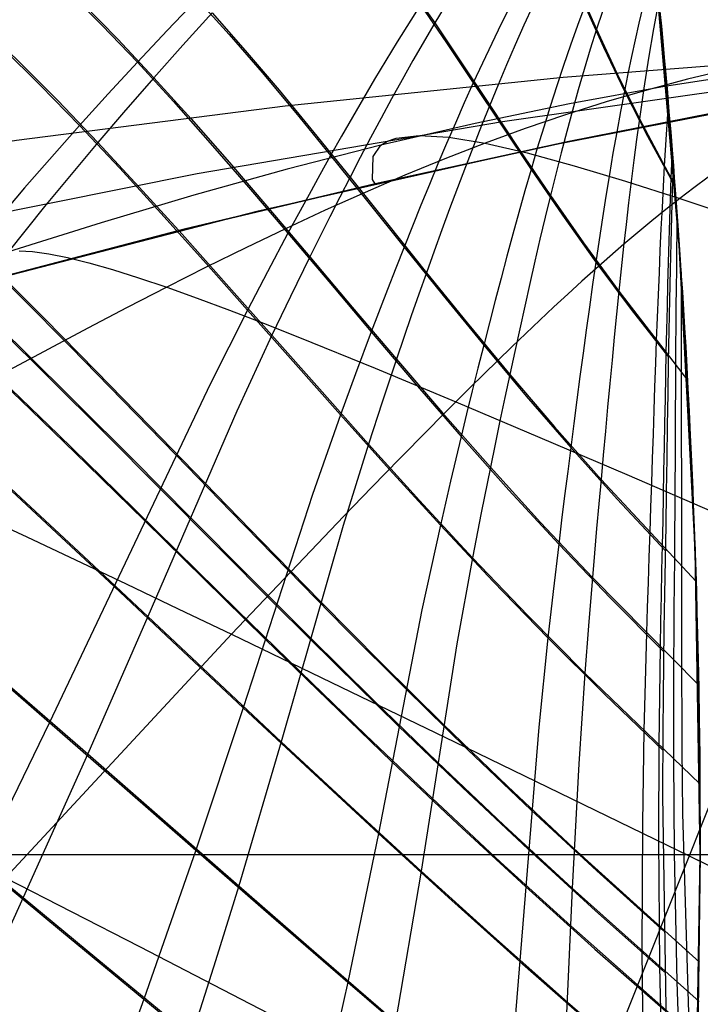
# Model space of a CAD drawing. Header units: millimetres. Extents: x -58 to 58, y -58 to 58.
# Tile 45 of 95: x 50.3 to 54.5, y -0.92 to 5.15. Entities that reach past the tile are written whole.
import ezdxf

# ---------------------------------------------------------------- set-up
doc = ezdxf.new("R2010")
doc.units = ezdxf.units.MM
doc.header["$MEASUREMENT"] = 0
doc.layers.add('Predefinito', color=5, linetype='Continuous')

msp = doc.modelspace()

# ---------------------------------------------------------------- linework, layer by layer
at = {"layer": 'Predefinito'}
for points in [[(54.208, 5.6344), (54.3701, 3.76), (54.4675, 1.8811), (54.5, 0)], [(54.5, 0), (54.4675, 1.8811), (54.3701, 3.76), (54.208, 5.6344)], [(57.2528, 5.0341), (55.3554, 4.7202), (53.5271, 4.3647), (51.7659, 3.968), (50.0697, 3.5306), (48.4368, 3.0528), (46.8649, 2.5352), (46.1013, 2.2615), (45.3523, 1.9781), (44.6175, 1.6849), (43.8968, 1.3821), (43.1899, 1.0696), (42.4965, 0.7475), (41.8164, 0.4159), (41.1494, 0.0748), (40.4953, -0.2756), (39.8536, -0.6355)], [(57.2528, 5.0341), (54.8663, 4.6305), (53.6785, 4.3963), (52.4953, 4.1391), (51.3177, 3.8579), (50.147, 3.5518), (48.9843, 3.2196), (47.8294, 2.8598), (46.6823, 2.4711), (45.5451, 2.0525), (44.4201, 1.6035), (43.3086, 1.1231), (42.2117, 0.6105), (41.1309, 0.0651), (40.0676, -0.5136)], [(40.0676, -0.5136), (41.1309, 0.0651), (42.2117, 0.6105), (43.3086, 1.1231), (44.4201, 1.6035), (45.5451, 2.0525), (46.6823, 2.4711), (47.8294, 2.8598), (48.9843, 3.2196), (50.147, 3.5518), (51.3177, 3.8579), (52.4953, 4.1391), (53.6785, 4.3963), (54.8663, 4.6305), (57.2528, 5.0341)], [(56.5, 0), (-56.5, 0)], [(54.5, 0), (-54.5, 0)], [(54.5, 0), (54.4675, -1.8811), (54.3701, -3.76), (54.208, -5.6344), (53.9812, -7.5021), (53.6901, -9.3609), (53.335, -11.2085), (52.9163, -13.0427), (52.4346, -14.8614), (51.8904, -16.6624), (51.2844, -18.4435), (50.6172, -20.2027), (49.8897, -21.9377), (49.1028, -23.6467), (48.2574, -25.3274), (47.3544, -26.978), (46.395, -28.5964), (45.3803, -30.1807), (44.3116, -31.7291), (43.19, -33.2397), (42.0169, -34.7106)], [(42.0169, -34.7106), (43.19, -33.2397), (44.3116, -31.7291), (45.3803, -30.1807), (46.395, -28.5964), (47.3544, -26.978), (48.2574, -25.3274), (49.1028, -23.6467), (49.8897, -21.9377), (50.6172, -20.2027), (51.2844, -18.4435), (51.8904, -16.6624), (52.4346, -14.8614), (52.9163, -13.0427), (53.335, -11.2085), (53.6901, -9.3609), (53.9812, -7.5021), (54.208, -5.6344), (54.3701, -3.76), (54.4675, -1.8811), (54.5, 0)]]:
    msp.add_lwpolyline(points, dxfattribs=at)
at = {"layer": 'Predefinito', "extrusion": (6.79017e-07, 4.13231e-07, 1)}
msp.add_lwpolyline([(23.8584, -12.139), (24.7582, -10.9723), (25.7025, -9.8298), (26.1915, -9.2685), (26.6919, -8.7142), (27.2036, -8.1673), (27.7267, -7.628), (28.2613, -7.0967), (28.8074, -6.5738), (29.3652, -6.0594), (29.9346, -5.5541), (30.5157, -5.0579), (31.1086, -4.5714), (31.7133, -4.0947), (32.3299, -3.6283), (32.9076, -3.2085), (33.4958, -2.7978), (34.0945, -2.396), (34.7042, -2.0034), (35.3249, -1.6199), (35.9571, -1.2457), (36.601, -0.8808), (37.2568, -0.5252), (37.9248, -0.1791), (38.6052, 0.1576), (39.2984, 0.4847), (40.0045, 0.8022), (40.7239, 1.1099), (41.4568, 1.408), (42.2034, 1.6962), (42.964, 1.9746), (44.5283, 2.5015), (46.1519, 2.9881), (47.8367, 3.434), (49.5848, 3.8386), (51.3984, 4.2014), (53.2796, 4.5219), (55.2303, 4.7997), (57.2527, 5.0341)], dxfattribs=at)
at = {"layer": 'Predefinito', "extrusion": (0.96885, 0.089146, -0.231048)}
msp.add_lwpolyline([(-1.3819, 352.2126), (-1.4889, 352.4812)], dxfattribs=at)
at = {"layer": 'Predefinito', "extrusion": (0.952845, 0.113557, -0.28141)}
msp.add_lwpolyline([(-3.6006, 350.7131), (-3.7706, 351.1145)], dxfattribs=at)
at = {"layer": 'Predefinito', "extrusion": (0.935276, 0.140016, -0.325044)}
msp.add_lwpolyline([(-6.0294, 348.499), (-6.2424, 348.9615)], dxfattribs=at)
at = {"layer": 'Predefinito', "extrusion": (0.168066, 0.922162, 0.348384)}
msp.add_lwpolyline([(-53.1834, 324.4848), (-53.4337, 324.9633)], dxfattribs=at)
at = {"layer": 'Predefinito', "extrusion": (0, 1, 0)}
msp.add_lwpolyline([(-55.5, 360), (-55.4659, 359.9994), (-55.4318, 359.9977), (-55.3977, 359.9948), (-55.3638, 359.9907), (-55.3301, 359.9855), (-55.2965, 359.9791), (-55.2632, 359.9716), (-55.2302, 359.9629), (-55.1975, 359.9531), (-55.1651, 359.9423), (-55.1331, 359.9303), (-55.1016, 359.9172), (-55.0705, 359.9031), (-55.0399, 359.8879), (-55.0099, 359.8717), (-54.9804, 359.8544), (-54.9515, 359.8362), (-54.9233, 359.817), (-54.8958, 359.7968), (-54.8689, 359.7757), (-54.8428, 359.7537), (-54.8174, 359.7308), (-54.7929, 359.7071), (-54.7692, 359.6826), (-54.7463, 359.6572), (-54.7243, 359.6311), (-54.7032, 359.6042), (-54.683, 359.5767), (-54.6638, 359.5485), (-54.6456, 359.5196), (-54.6283, 359.4901), (-54.6121, 359.4601), (-54.5969, 359.4295), (-54.5828, 359.3984), (-54.5697, 359.3669), (-54.5577, 359.3349), (-54.5469, 359.3025), (-54.5371, 359.2698), (-54.5284, 359.2368), (-54.5209, 359.2035), (-54.5145, 359.1699), (-54.5093, 359.1362), (-54.5052, 359.1023), (-54.5023, 359.0682), (-54.5006, 359.0341), (-54.5, 359)], dxfattribs=at)
at = {"layer": 'Predefinito', "extrusion": (1, 0, 0)}
for points in [[(0, 359), (0, 350.8373)], [(0, 29.1598), (0, 3)]]:
    msp.add_lwpolyline(points, dxfattribs=at)
at = {"layer": 'Predefinito', "extrusion": (0.219393, 0.9082, 0.356426)}
msp.add_lwpolyline([(-52.8463, 323.1016), (-53.1091, 323.4894)], dxfattribs=at)
at = {"layer": 'Predefinito', "extrusion": (0.230838, 0.904879, 0.357642)}
msp.add_lwpolyline([(-52.7762, 322.8612), (-53.0276, 323.2136)], dxfattribs=at)
at = {"layer": 'Predefinito'}
for points in [[(51.9628, 7.0945, 319.9989), (51.9361, 7.1265, 321.8222), (51.9225, 7.2908, 325.6511), (51.9824, 7.351, 327.6329), (52.0886, 7.364, 329.596), (52.2339, 7.3301, 331.5297), (52.4114, 7.2493, 333.4276), (52.6089, 7.1208, 335.2805), (52.8131, 6.945, 337.0879), (53.0132, 6.72, 338.8512), (53.2041, 6.4429, 340.5754), (53.2979, 6.2828, 341.4246), (53.3912, 6.1072, 342.2655), (53.4851, 5.9149, 343.0979), (53.5812, 5.7056, 343.9212), (53.6812, 5.4792, 344.735), (53.788, 5.2368, 345.5392), (53.9042, 4.9799, 346.3335), (54.0321, 4.7105, 347.1175), (54.1737, 4.4316, 347.8909), (54.3303, 4.1463, 348.6535)], [(51.9738, 7.097, 60.0028), (51.9466, 7.1303, 58.139), (51.9361, 7.2987, 54.2228), (51.9622, 7.3339, 53.2097), (52.0013, 7.3569, 52.1988), (52.1138, 7.3658, 50.1965), (52.2663, 7.3258, 48.2256), (52.451, 7.2369, 46.2933), (52.6541, 7.0984, 44.4085), (52.8617, 6.9103, 42.5709), (53.0634, 6.6705, 40.7786), (53.1604, 6.5302, 39.8976), (53.2561, 6.3752, 39.0253), (53.3511, 6.2044, 38.1617), (53.4461, 6.0168, 37.307), (53.5423, 5.8115, 36.4614), (53.6417, 5.5883, 35.6256), (53.7468, 5.3476, 34.7997), (53.8605, 5.091, 33.984), (53.9856, 4.8205, 33.1788), (54.1243, 4.5387, 32.3847), (54.319, 4.1756, 31.4081), (54.3432, 4.1304, 31.2934)], [(54.3339, 4.2518, 348.558), (54.3204, 4.4203, 348.3358), (54.3139, 4.5, 348.2248), (54.3075, 4.5764, 348.1137), (54.3013, 4.6497, 348.0025), (54.2952, 4.7203, 347.8914), (54.2834, 4.8538, 347.6691), (54.2722, 4.9781, 347.4469), (54.2614, 5.0943, 347.2247), (54.251, 5.2033, 347.0026), (54.2411, 5.3059, 346.7804), (54.2315, 5.4031, 346.5581), (54.2223, 5.4951, 346.3359), (54.2047, 5.666, 345.8914), (54.1882, 5.8213, 345.4474), (54.1726, 5.965, 345.0026)], [(53.001, 5.359, 36.6668), (52.8624, 5.1303, 36.4745), (52.7278, 4.8977, 36.2933), (52.6617, 4.78, 36.2068), (52.5963, 4.6615, 36.1231), (52.5316, 4.5421, 36.0423), (52.4674, 4.4219, 35.9643), (52.4037, 4.3009, 35.8892), (52.3405, 4.1793, 35.817), (52.2776, 4.0569, 35.7477), (52.2152, 3.9339, 35.6814), (52.0924, 3.6881, 35.5575), (51.9736, 3.4444, 35.4447), (51.859, 3.204, 35.3415), (51.6431, 2.7367, 35.158), (51.0936, 1.4704, 34.6938), (50.723, 0.6225, 34.3968), (50.3251, -0.2634, 34.1175), (49.9178, -1.1593, 33.8637), (49.5036, -2.0587, 33.6306), (49.0788, -2.966, 33.4146), (48.6408, -3.8845, 33.2144), (48.1917, -4.8114, 33.0298)], [(52.7019, 5.3613, 37.3358), (52.8624, 5.1303, 36.4745), (53.0285, 4.8839, 35.6259), (53.2015, 4.6233, 34.7903), (53.3832, 4.3499, 33.9678), (53.5757, 4.0659, 33.158), (53.7803, 3.7734, 32.361), (53.9978, 3.4753, 31.5767), (54.421, 2.9272, 30.1971)], [(48.2727, 5.2883, 45.4563), (48.498, 5.11, 44.3899), (48.7407, 4.9099, 43.3467), (48.9987, 4.689, 42.3268), (49.2698, 4.4481, 41.3303), (49.5524, 4.1883, 40.3575), (49.8451, 3.9109, 39.4084), (50.1465, 3.617, 38.4829), (50.4565, 3.3074, 37.5797), (50.7761, 2.9827, 36.6973), (51.1059, 2.6444, 35.836), (51.446, 2.2935, 34.996), (51.7968, 1.9319, 34.1774), (52.1586, 1.5617, 33.3799), (52.5316, 1.1853, 32.6028), (52.9163, 0.8049, 31.8447), (53.3129, 0.4225, 31.1046), (53.7208, 0.0403, 30.382), (54.496, -0.6605, 29.0952)], [(49.838, 5.3261, 42.6923), (50.0628, 5.1194, 41.7032), (50.2965, 4.8945, 40.7349), (50.538, 4.6521, 39.7872), (50.7863, 4.3932, 38.8604), (51.0414, 4.1182, 37.9531), (51.3048, 3.8276, 37.0639), (51.5771, 3.5225, 36.1933), (51.859, 3.204, 35.3415), (52.1513, 2.8733, 34.5087), (52.4545, 2.533, 33.695), (52.7693, 2.1852, 32.8999), (53.0965, 1.8324, 32.1222), (53.4363, 1.4771, 31.3611), (53.7885, 1.1215, 30.6162), (54.498, 0.4375, 29.221)], [(50.6019, 5.326, 338.6796), (50.813, 5.1153, 339.6119), (51.0295, 4.8887, 340.5253), (51.2512, 4.6467, 341.4212), (51.4792, 4.3898, 342.3008), (51.7143, 4.1185, 343.164), (51.9574, 3.8332, 344.0109), (52.2093, 3.535, 344.8412), (52.4706, 3.2255, 345.6546), (52.7422, 2.9067, 346.451), (53.025, 2.5808, 347.2312), (53.3198, 2.25, 347.9961), (53.6268, 1.9167, 348.746), (53.9456, 1.5831, 349.4814), (54.2758, 1.2513, 350.203)], [(54.1682, 5.3288, 346.4903), (54.1203, 5.1288, 346.7076), (54.0975, 5.0266, 346.8132), (54.0752, 4.9228, 346.9168), (54.0534, 4.8175, 347.0182), (54.0321, 4.7105, 347.1175), (54.0079, 4.5844, 347.2301), (53.9845, 4.4565, 347.3396), (53.9616, 4.3269, 347.446), (53.9394, 4.1957, 347.5492), (53.9178, 4.063, 347.6493), (53.8966, 3.9287, 347.7462), (53.8759, 3.7931, 347.8398), (53.8557, 3.656, 347.9301), (53.8357, 3.5176, 348.0171), (53.816, 3.3778, 348.1008), (53.7966, 3.2367, 348.1811), (53.7773, 3.0942, 348.258), (53.7582, 2.9505, 348.3314), (53.7392, 2.8055, 348.4013), (53.7202, 2.6594, 348.4677), (53.7013, 2.5121, 348.5305), (53.6823, 2.3636, 348.5897), (53.6634, 2.2143, 348.6453), (53.6448, 2.0651, 348.6973), (53.6268, 1.9167, 348.746), (53.5926, 1.6243, 348.8343), (53.5608, 1.3381, 348.9121), (53.5043, 0.7884, 349.0449), (53.3475, -1.131, 349.5018)], [(51.399, 5.2783, 340.2641), (51.2129, 5.0841, 340.3995), (51.0295, 4.8887, 340.5253), (50.8495, 4.6932, 340.6422), (50.6733, 4.4982, 340.7512), (50.3333, 4.1126, 340.9497), (49.4087, 3.0148, 341.4639), (48.7948, 2.2686, 341.7938), (48.1639, 1.4903, 342.1092), (47.5323, 0.6966, 342.4014), (46.9027, -0.1083, 342.6736), (46.2719, -0.9269, 342.9288), (45.6383, -1.7611, 343.168), (45.0036, -2.6091, 343.3909), (43.7351, -4.3423, 343.7905), (42.4701, -6.1239, 344.1331), (41.2146, -7.948, 344.4226), (39.9719, -9.8098, 344.6624), (38.7434, -11.7049, 344.8553), (37.5317, -13.6279, 345.0034), (36.3383, -15.573, 345.1082), (35.1634, -17.5372, 345.1709), (34.0043, -19.522, 345.1922), (32.869, -21.5091, 345.1724)], [(52.7743, 5.2419, 343.0935), (52.6316, 5.0147, 343.2743), (52.4921, 4.7839, 343.4441), (52.4234, 4.6673, 343.5249), (52.3553, 4.5498, 343.6029), (52.2877, 4.4317, 343.6781), (52.2206, 4.3128, 343.7504), (52.1539, 4.1933, 343.8198), (52.0877, 4.0733, 343.8864), (51.9574, 3.8332, 344.0109), (51.8311, 3.595, 344.1246), (51.7091, 3.3598, 344.229), (51.4784, 2.9019, 344.4151), (50.4868, 0.8171, 345.1898), (50.0615, -0.0573, 345.4747), (49.6279, -0.9422, 345.7343), (49.1885, -1.8313, 345.9732), (48.7395, -2.729, 346.1949), (48.2785, -3.6383, 346.4007), (47.8077, -4.5565, 346.5907), (46.8404, -6.4143, 346.9273), (45.8415, -8.3004, 347.2128), (44.8168, -10.2095, 347.4519), (43.7705, -12.1373, 347.649)], [(46.6456, 5.2268, 331.2431), (46.8275, 5.1022, 332.3601), (47.035, 4.9547, 333.4611), (47.2673, 4.7843, 334.5448), (47.5227, 4.5912, 335.6079), (47.7987, 4.3762, 336.6466), (48.0929, 4.1404, 337.6603), (48.403, 3.8851, 338.649), (48.7269, 3.6114, 339.6125), (49.0628, 3.3209, 340.5509), (49.4087, 3.0148, 341.4639), (49.7636, 2.6944, 342.353), (50.128, 2.3602, 343.2198), (50.5021, 2.0132, 344.0646), (50.8858, 1.6545, 344.8876), (51.2792, 1.2852, 345.6889), (51.6819, 0.9071, 346.4686), (52.0939, 0.5221, 347.2272), (52.5154, 0.1318, 347.9659), (52.947, -0.2622, 348.6859), (53.3883, -0.658, 349.3878), (53.839, -1.0541, 350.0723), (54.2983, -1.449, 350.7403)], [(50.6912, 5.2521, 40.9576), (50.9088, 5.0306, 40.0128), (51.1319, 4.7928, 39.0873), (51.3606, 4.5391, 38.1795), (51.5964, 4.2699, 37.2885), (51.8401, 3.986, 36.4144), (52.0924, 3.6881, 35.5575), (52.3543, 3.3774, 34.7182), (52.6264, 3.056, 33.8966), (52.9098, 2.7262, 33.0924), (53.2055, 2.3902, 32.3044), (53.5138, 2.0507, 31.5323), (53.8347, 1.71, 30.7754), (54.49, 1.0474, 29.3457)], [(53.3315, 5.2427, 344.3606), (53.2722, 5.1238, 344.4636), (53.2139, 5.0036, 344.5637), (53.1567, 4.8824, 344.661), (53.1004, 4.7602, 344.7554), (53.045, 4.637, 344.8468), (52.9903, 4.5127, 344.9354), (52.9362, 4.3876, 345.021), (52.8828, 4.2614, 345.1036), (52.8298, 4.1344, 345.1833), (52.7774, 4.0065, 345.2599), (52.7253, 3.8778, 345.3334), (52.6736, 3.7482, 345.4039), (52.622, 3.6179, 345.4712), (52.5709, 3.4869, 345.5354), (52.4706, 3.2255, 345.6546), (52.3742, 2.9672, 345.7622), (52.2817, 2.7132, 345.86), (52.1091, 2.2219, 346.0322), (51.6819, 0.9071, 346.4686), (51.3901, 0.029, 346.7485), (51.0688, -0.889, 347.0093), (50.7354, -1.8153, 347.2444)], [(53.4682, 5.236, 35.2911), (53.4128, 5.1158, 35.1852), (53.3585, 4.9944, 35.0821), (53.3052, 4.8718, 34.9819), (53.2529, 4.7481, 34.8846), (53.2015, 4.6233, 34.7903), (53.1509, 4.4976, 34.6989), (53.1009, 4.3708, 34.6106), (53.0516, 4.2431, 34.5252), (53.0028, 4.1143, 34.4429), (52.9545, 3.9846, 34.3636), (52.9066, 3.854, 34.2874), (52.8591, 3.7226, 34.2144), (52.8118, 3.5902, 34.1444), (52.7648, 3.457, 34.0777), (52.718, 3.3232, 34.0142), (52.6264, 3.056, 33.8966), (52.5385, 2.7922, 33.7908), (52.4545, 2.533, 33.695), (52.2982, 2.0323, 33.5271), (51.9164, 0.698, 33.1019), (51.6545, -0.1909, 32.829), (51.5114, -0.6525, 32.6991), (51.3626, -1.1206, 32.5756)], [(51.399, 5.2783, 340.2641), (51.596, 5.0587, 341.1578), (51.798, 4.8244, 342.0367), (52.006, 4.5756, 342.9009), (52.2206, 4.3128, 343.7504), (52.4428, 4.0366, 344.5848), (52.6736, 3.7482, 345.4039), (52.9137, 3.4495, 346.2074), (53.1644, 3.1424, 346.996), (53.4269, 2.8292, 347.7703), (53.7013, 2.5121, 348.5305), (53.9879, 2.1936, 349.277), (54.2861, 1.8757, 350.0104)], [(53.788, 5.2368, 345.5392), (53.7432, 5.1154, 345.653), (53.6994, 4.9924, 345.764), (53.6568, 4.868, 345.872), (53.615, 4.7422, 345.9771), (53.5742, 4.6151, 346.0792), (53.5343, 4.4868, 346.1783), (53.495, 4.3572, 346.2743), (53.4565, 4.2266, 346.3672), (53.4186, 4.0949, 346.457), (53.3812, 3.962, 346.5436), (53.3443, 3.8279, 346.6271), (53.3077, 3.6929, 346.7074), (53.2715, 3.5567, 346.7845), (53.2356, 3.4196, 346.8583), (53.1999, 3.2814, 346.9288), (53.1644, 3.1424, 346.996), (53.129, 3.0022, 347.0598), (53.0938, 2.8615, 347.1202), (53.059, 2.7208, 347.1773), (53.025, 2.5808, 347.2312), (52.9595, 2.3043, 347.3302), (52.8974, 2.0333, 347.4189), (52.7833, 1.5116, 347.5729), (52.5154, 0.1318, 347.9659), (52.3272, -0.7856, 348.2196), (52.2207, -1.262, 348.3394)], [(52.7743, 5.2419, 343.0935), (52.9344, 5.0081, 343.9306), (53.1004, 4.7602, 344.7554), (53.2739, 4.4991, 345.5675), (53.4565, 4.2266, 346.3672), (53.6501, 3.9448, 347.1548), (53.8557, 3.656, 347.9301), (54.0739, 3.3626, 348.6932), (54.305, 3.0673, 349.4444)], [(54.2448, 5.2684, 33.1368), (54.2119, 5.0936, 32.939), (54.1812, 4.9138, 32.7476), (54.1521, 4.729, 32.5627), (54.1243, 4.5387, 32.3847), (54.1068, 4.412, 32.2725), (54.0898, 4.2833, 32.1634), (54.0734, 4.1528, 32.0575), (54.0575, 4.0205, 31.9548), (54.042, 3.8866, 31.8553), (54.0269, 3.751, 31.7591), (54.0122, 3.6139, 31.6662), (53.9978, 3.4753, 31.5767), (53.9837, 3.3352, 31.4905), (53.9697, 3.1936, 31.4077), (53.956, 3.0506, 31.3284), (53.9423, 2.9062, 31.2525), (53.9287, 2.7604, 31.1802), (53.9152, 2.6133, 31.1114), (53.9017, 2.465, 31.0463), (53.8882, 2.3154, 30.9848), (53.8746, 2.1645, 30.927), (53.861, 2.0127, 30.873), (53.8476, 1.8609, 30.8225), (53.8347, 1.71, 30.7754), (53.8105, 1.4126, 30.6905), (53.7885, 1.1215, 30.6162), (53.7503, 0.5624, 30.4905), (53.7097, -0.2043, 30.3292), (53.657, -1.3876, 30.0562)], [(51.491, 5.192, 39.3504), (51.31, 4.993, 39.214), (51.1319, 4.7928, 39.0873), (50.9572, 4.5926, 38.9698), (50.7863, 4.3932, 38.8604), (50.4572, 3.9994, 38.6618), (49.5674, 2.884, 38.1494), (48.9767, 2.1275, 37.821), (48.3676, 1.3384, 37.5074), (47.7571, 0.5343, 37.2172), (47.1477, -0.2801, 36.9472), (46.5364, -1.1076, 36.6942), (45.9212, -1.9502, 36.4575), (45.3041, -2.806, 36.237), (44.0678, -4.553, 35.8422), (42.8313, -6.3461, 35.504), (41.6006, -8.1795, 35.2184), (40.3789, -10.0483, 34.9819), (39.1679, -11.9484, 34.7918), (37.9701, -13.8746, 34.6458), (36.7873, -15.821, 34.5424), (35.6196, -17.7846, 34.4805), (34.4644, -19.7672, 34.4595), (33.3298, -21.7503, 34.4788)], [(46.6926, 5.2062, 48.5148), (46.8842, 5.0738, 47.3772), (47.1023, 4.9175, 46.2567), (47.3459, 4.7372, 45.1549), (47.613, 4.5334, 44.0757), (47.9007, 4.3071, 43.0225), (48.2066, 4.0596, 41.9955), (48.5282, 3.7921, 40.9947), (48.8635, 3.506, 40.0202), (49.2105, 3.2028, 39.0718), (49.5674, 2.884, 38.1494), (49.9338, 2.5504, 37.2513), (50.3103, 2.2029, 36.376), (50.6969, 1.8425, 35.5235), (51.0936, 1.4704, 34.6938), (51.5001, 1.0883, 33.8867), (51.9164, 0.698, 33.1019), (52.3424, 0.3014, 32.3386), (52.7787, -0.0996, 31.5953), (53.2254, -0.5034, 30.871), (53.6821, -0.908, 30.1652), (54.4768, -1.5974, 29.0064)], [(47.5206, 5.2177, 333.3206), (47.7346, 5.0589, 334.3965), (47.97, 4.8778, 335.4531), (48.2244, 4.6752, 336.4866), (48.4956, 4.4521, 337.4964), (48.7814, 4.2095, 338.4825), (49.08, 3.9484, 339.4449), (49.3896, 3.6703, 340.3832), (49.7086, 3.3762, 341.2973), (50.0361, 3.0672, 342.1884), (50.373, 2.744, 343.0582), (50.7193, 2.4077, 343.9068), (51.0754, 2.0591, 344.7343), (51.4414, 1.6995, 345.5408), (51.8173, 1.331, 346.3263), (52.203, 0.9554, 347.091), (52.599, 0.5746, 347.8363), (53.0058, 0.1905, 348.5634), (53.423, -0.1951, 349.2728), (53.8501, -0.5804, 349.9653), (54.2866, -0.9637, 350.6417)], [(47.5834, 5.1833, 46.3993), (47.8078, 5.015, 45.3052), (48.0539, 4.8237, 44.2323), (48.3191, 4.6102, 43.184), (48.601, 4.3756, 42.1604), (48.8973, 4.1211, 41.1617), (49.2063, 3.8478, 40.188), (49.5262, 3.5571, 39.2392), (49.8554, 3.2503, 38.3153), (50.1936, 2.9283, 37.4146), (50.5418, 2.5917, 36.5359), (50.9001, 2.2419, 35.6791), (51.2686, 1.88, 34.8444), (51.6475, 1.5077, 34.0317), (52.0366, 1.127, 33.2408), (52.4363, 0.7401, 32.4709), (52.847, 0.349, 31.7206), (53.2688, -0.0445, 30.9888), (53.7012, -0.4382, 30.275), (54.4883, -1.135, 29.0535)], [(47.9685, 5.1939, 334.3224), (48.1937, 5.019, 335.3756), (48.4373, 4.8227, 336.4065), (48.6968, 4.606, 337.4144), (48.9703, 4.3697, 338.3993), (49.2561, 4.115, 339.361), (49.5524, 3.843, 340.2993), (49.8578, 3.555, 341.2139), (50.1715, 3.2517, 342.1061), (50.4943, 2.9341, 342.9774), (50.8267, 2.603, 343.828), (51.1688, 2.2595, 344.6578), (51.5211, 1.9048, 345.4669), (51.8835, 1.5411, 346.2553), (52.2561, 1.1702, 347.0232), (52.6394, 0.7943, 347.7719), (53.0338, 0.4152, 348.5026), (53.439, 0.0349, 349.2159), (53.8545, -0.3447, 349.9125), (54.2797, -0.722, 350.5934)], [(49.9724, 5.1902, 337.9447), (50.1986, 4.9763, 338.9003), (50.4326, 4.7453, 339.8359), (50.6733, 4.4982, 340.7512), (50.9204, 4.2354, 341.6474), (51.1748, 3.9576, 342.5258), (51.4375, 3.6655, 343.3863), (51.7091, 3.3598, 344.229), (51.9903, 3.0417, 345.0536), (52.2817, 2.7132, 345.86), (52.5838, 2.3763, 346.6481), (52.8974, 2.0333, 347.4189), (53.2231, 1.6865, 348.1734), (53.5608, 1.3381, 348.9121), (53.9101, 0.9903, 349.6357), (54.2703, 0.6449, 350.3449)], [(51.491, 5.192, 39.3504), (51.6939, 4.9613, 38.4442), (51.9026, 4.7153, 37.553), (52.1179, 4.4544, 36.6772), (52.3405, 4.1793, 35.817), (52.5715, 3.8906, 34.9726), (52.8118, 3.5902, 34.1444), (53.0627, 3.2801, 33.3322), (53.3253, 2.9627, 32.535), (53.6004, 2.6403, 31.7527), (53.8882, 2.3154, 30.9848), (54.4744, 1.6855, 29.5449)], [(53.8966, 5.2018, 34.0904), (53.8605, 5.091, 33.984), (53.8219, 4.9679, 33.8702), (53.7842, 4.8433, 33.7594), (53.7475, 4.7171, 33.6515), (53.7116, 4.5894, 33.5466), (53.6766, 4.4604, 33.4448), (53.6423, 4.3301, 33.3461), (53.6087, 4.1986, 33.2505), (53.5757, 4.0659, 33.158), (53.5432, 3.932, 33.0687), (53.5112, 3.7969, 32.9826), (53.4795, 3.6606, 32.8998), (53.4482, 3.5231, 32.8202), (53.4172, 3.3846, 32.7439), (53.3864, 3.245, 32.6709), (53.3558, 3.1044, 32.6013), (53.3253, 2.9627, 32.535), (53.2949, 2.8199, 32.4723), (53.2646, 2.6764, 32.413), (53.2347, 2.533, 32.3571), (53.2055, 2.3902, 32.3044), (53.1494, 2.1085, 32.2081), (53.0965, 1.8324, 32.1222), (52.9998, 1.3014, 31.9738), (52.7787, -0.0996, 31.5953), (52.6215, -1.0286, 31.35)], [(54.2513, 5.2006, 32.9918), (54.2598, 5.1113, 32.8092), (54.2685, 5.0174, 32.6267), (54.2776, 4.9182, 32.4441), (54.287, 4.8131, 32.2616), (54.2968, 4.7016, 32.0791), (54.3069, 4.5831, 31.8965), (54.3175, 4.4569, 31.7138), (54.3284, 4.3218, 31.5312), (54.334, 4.2506, 31.4399), (54.3397, 4.1767, 31.3486), (54.3455, 4.1002, 31.2574), (54.3515, 4.0208, 31.1662), (54.3575, 3.9383, 31.0749), (54.3637, 3.8523, 30.9837), (54.37, 3.7627, 30.8925), (54.3763, 3.6692, 30.8013), (54.3828, 3.5715, 30.71), (54.3894, 3.4694, 30.6188), (54.3962, 3.3625, 30.5275), (54.403, 3.2502, 30.4363), (54.4099, 3.1321, 30.345), (54.4169, 3.0076, 30.2537), (54.4241, 2.876, 30.1624), (54.4313, 2.7364, 30.0712), (54.4385, 2.5874, 29.9799), (54.4459, 2.4278, 29.8886), (54.4533, 2.2556, 29.7974), (54.457, 2.1639, 29.7518), (54.4607, 2.068, 29.7061), (54.4645, 1.9674, 29.6605), (54.4682, 1.8612, 29.6149), (54.4719, 1.7483, 29.5693), (54.4757, 1.6277, 29.5237), (54.4794, 1.4981, 29.4781), (54.4831, 1.3573, 29.4325), (54.4867, 1.2024, 29.387), (54.4902, 1.0305, 29.3414), (54.4936, 0.8373, 29.2959), (54.4951, 0.7289, 29.2731), (54.4966, 0.6102, 29.2504), (54.4979, 0.477, 29.2277), (54.5, 0, 29.1598)], [(48.039, 5.1517, 45.3803), (48.2745, 4.9667, 44.3106), (48.5283, 4.7597, 43.2648), (48.798, 4.5317, 42.243), (49.0816, 4.2837, 41.2453), (49.3773, 4.0168, 40.272), (49.6834, 3.7324, 39.323), (49.9986, 3.4317, 38.3983), (50.3227, 3.1154, 37.4963), (50.6566, 2.7844, 36.6158), (51.0006, 2.4399, 35.7568), (51.355, 2.0831, 34.9196), (51.7199, 1.7157, 34.1041), (52.0955, 1.34, 33.3101), (52.482, 0.958, 32.5368), (52.8799, 0.5719, 31.7828), (53.2893, 0.1838, 31.0471), (53.7097, -0.2043, 30.3292), (54.4924, -0.9041, 29.0745)], [(48.4202, 5.1602, 335.2973), (48.6532, 4.9706, 336.3254), (48.9014, 4.7608, 337.3312), (49.1629, 4.5315, 338.3147), (49.4361, 4.2837, 339.2757), (49.7194, 4.0186, 340.2139), (50.0114, 3.7373, 341.129), (50.3114, 3.4406, 342.0222), (50.6204, 3.1292, 342.8951), (50.9387, 2.8042, 343.7477), (51.2669, 2.4666, 344.58), (51.6053, 2.1176, 345.392), (51.954, 1.7594, 346.1836), (52.3133, 1.394, 346.955), (52.6835, 1.0235, 347.7076), (53.0652, 0.6499, 348.4424), (53.4579, 0.2753, 349.1601), (53.8613, -0.0984, 349.8614), (54.2746, -0.4696, 350.5472)], [(57.2528, 5.0341, 320), (55.4246, 4.9324, 320), (53.6546, 4.7934, 320), (51.9414, 4.6176, 320), (50.2833, 4.4054, 320), (48.6789, 4.1573, 320), (47.1267, 3.8736, 320), (45.6252, 3.5549, 320), (44.173, 3.2016, 320), (42.7684, 2.8141, 320), (41.41, 2.3928, 320), (40.0963, 1.9383, 320), (38.8258, 1.4509, 320), (37.5971, 0.931, 320), (36.4085, 0.3792, 320), (35.8288, 0.0914, 320), (35.2586, -0.2042, 320), (34.6978, -0.5075, 320), (34.146, -0.8186, 320)], [(57.258, 5.0345, 55), (56.6557, 5.0064, 54.7934), (56.0567, 4.963, 54.589), (55.4612, 4.9041, 54.3889), (54.8691, 4.8292, 54.195), (54.2802, 4.7384, 54.0089), (53.6944, 4.6321, 53.8321), (53.1114, 4.511, 53.6658), (52.5312, 4.3761, 53.5112), (51.9535, 4.228, 53.3694), (51.3783, 4.0683, 53.2409), (50.8054, 3.8981, 53.1264), (50.235, 3.7191, 53.0261), (49.6669, 3.5324, 52.9399), (49.1012, 3.3383, 52.8645), (47.9765, 2.9293, 52.7307), (46.8611, 2.4932, 52.5996), (45.7567, 2.0295, 52.4708), (44.6652, 1.537, 52.3489), (43.5875, 1.0152, 52.2335), (42.5247, 0.4634, 52.1234), (41.478, -0.1186, 52.0187), (40.4485, -0.7313, 51.9197), (39.4377, -1.3746, 51.8264)], [(57.258, 5.0345, 325), (56.6557, 5.0064, 325.2066), (56.0567, 4.963, 325.411), (55.4612, 4.9041, 325.6111), (54.8691, 4.8292, 325.805), (54.2802, 4.7384, 325.9911), (53.6944, 4.6321, 326.1679), (53.1114, 4.511, 326.3342), (52.5312, 4.3761, 326.4888), (51.9535, 4.228, 326.6306), (51.3783, 4.0683, 326.7591), (50.8054, 3.8981, 326.8736), (50.235, 3.7191, 326.9739), (49.6669, 3.5324, 327.0601), (49.1012, 3.3383, 327.1355), (47.9765, 2.9293, 327.2693), (46.8611, 2.4932, 327.4004), (45.7567, 2.0295, 327.5292), (44.6652, 1.537, 327.6511), (43.5875, 1.0152, 327.7665), (42.5247, 0.4634, 327.8766), (41.478, -0.1186, 327.9813), (40.4485, -0.7313, 328.0803), (39.4377, -1.3746, 328.1736)], [(54.6736, 4.8422, 48.1594), (54.4212, 4.7826, 47.9936), (54.1698, 4.7162, 47.8326), (53.9193, 4.6434, 47.6767), (53.6698, 4.5644, 47.5262), (53.421, 4.4795, 47.3814), (53.1729, 4.3887, 47.2426), (52.9256, 4.2926, 47.1101), (52.6789, 4.1913, 46.984), (52.4328, 4.0854, 46.8644), (52.1872, 3.9752, 46.7516), (51.9422, 3.8613, 46.6455), (51.6977, 3.7439, 46.5464), (51.4537, 3.6236, 46.4542), (51.2101, 3.5007, 46.3693), (50.9668, 3.3757, 46.2914), (50.724, 3.2487, 46.2198), (50.2394, 2.989, 46.0915)], [(54.6736, 4.8422, 331.8406), (54.4212, 4.7826, 332.0064), (54.1698, 4.7162, 332.1674), (53.9193, 4.6434, 332.3233), (53.6698, 4.5644, 332.4738), (53.421, 4.4795, 332.6186), (53.1729, 4.3887, 332.7574), (52.9256, 4.2926, 332.8899), (52.6789, 4.1913, 333.016), (52.4328, 4.0854, 333.1356), (52.1872, 3.9752, 333.2484), (51.9422, 3.8613, 333.3545), (51.6977, 3.7439, 333.4536), (51.4537, 3.6236, 333.5458), (51.2101, 3.5007, 333.6307), (50.9668, 3.3757, 333.7086), (50.724, 3.2487, 333.7802), (50.2394, 2.989, 333.9085)], [(54.3028, 4.6306, 31.9684), (54.2964, 4.5376, 31.874), (54.2901, 4.443, 31.7814), (54.2841, 4.3468, 31.6906), (54.2782, 4.2491, 31.6017), (54.271, 4.1217, 31.4906), (54.2642, 3.9922, 31.3827), (54.2576, 3.8606, 31.2781), (54.2514, 3.727, 31.1767), (54.2454, 3.5914, 31.0787), (54.2397, 3.454, 30.984), (54.2342, 3.3149, 30.8928), (54.2289, 3.174, 30.8049), (54.2237, 3.0315, 30.7206), (54.2186, 2.8874, 30.6397), (54.2136, 2.7416, 30.5624), (54.2086, 2.5943, 30.4887), (54.2036, 2.4454, 30.4187), (54.1986, 2.2951, 30.3523), (54.1935, 2.1435, 30.2897), (54.1883, 1.9904, 30.2308), (54.1831, 1.8359, 30.1759), (54.1777, 1.6804, 30.1247), (54.1725, 1.525, 30.0772), (54.1677, 1.3704, 30.0332), (54.1592, 1.0659, 29.9546), (54.1523, 0.7678, 29.8865), (54.1426, 0.1952, 29.7731), (54.1404, -0.5906, 29.628), (54.1481, -1.3118, 29.4769)], [(52.4953, 4.1391, 60), (52.479, 4.1647, 58.372), (52.4831, 4.3057, 55.1237), (52.5312, 4.3761, 53.5112), (52.5725, 4.4019, 52.7095), (52.6257, 4.4204, 51.9117), (52.7663, 4.4361, 50.3304), (52.9497, 4.4251, 48.7723), (53.1729, 4.3887, 47.2426), (53.4323, 4.3292, 45.7454), (53.7227, 4.2499, 44.2801), (54.0385, 4.1549, 42.845), (54.3741, 4.048, 41.4384), (55.0871, 3.8108, 38.7029), (55.8414, 3.5507, 36.0559), (57.4221, 2.9905, 30.9628)], [(52.4953, 4.1391, 320), (52.479, 4.1647, 321.628), (52.4831, 4.3057, 324.8763), (52.5312, 4.3761, 326.4888), (52.5725, 4.4019, 327.2905), (52.6257, 4.4204, 328.0883), (52.7663, 4.4361, 329.6696), (52.9497, 4.4251, 331.2277), (53.1729, 4.3887, 332.7574), (53.4323, 4.3292, 334.2546), (53.7227, 4.2499, 335.7199), (54.0385, 4.1549, 337.155), (54.3741, 4.048, 338.5616), (55.0871, 3.8108, 341.2971), (55.8414, 3.5507, 343.9441), (57.4205, 2.9911, 349.0322)], [(54.3261, 4.3507, 31.5695), (54.319, 4.1756, 31.4081), (54.3143, 4.0482, 31.2973), (54.3099, 3.9186, 31.1897), (54.3058, 3.7868, 31.0855), (54.3019, 3.6529, 30.9845), (54.2983, 3.5171, 30.8868), (54.2948, 3.3793, 30.7926), (54.2916, 3.2397, 30.7018), (54.2885, 3.0984, 30.6144), (54.2855, 2.9553, 30.5305), (54.2826, 2.8106, 30.4502), (54.2797, 2.6642, 30.3735), (54.2768, 2.5162, 30.3003), (54.2739, 2.3666, 30.2309), (54.271, 2.2156, 30.1652), (54.268, 2.0631, 30.1032), (54.2649, 1.9093, 30.045), (54.2617, 1.754, 29.9908), (54.2584, 1.5976, 29.9404), (54.2552, 1.4413, 29.8937), (54.2524, 1.2859, 29.8505), (54.2478, 0.9796, 29.7735), (54.2446, 0.6799, 29.707), (54.2419, 0.1041, 29.5968), (54.2491, -0.6866, 29.456), (54.2653, -1.4124, 29.3084)], [(54.3026, -1.726, 350.7956), (54.2692, 0.3674, 350.3996), (54.2709, 0.7683, 350.3188), (54.2726, 0.9738, 350.2724), (54.2749, 1.1824, 350.221), (54.2779, 1.3939, 350.1638), (54.2814, 1.607, 350.1003), (54.2851, 1.8199, 350.0299), (54.2869, 1.9257, 349.9921), (54.2887, 2.0307, 349.9524), (54.292, 2.2386, 349.8676), (54.2951, 2.4437, 349.7758), (54.2982, 2.646, 349.6772), (54.3014, 2.8454, 349.5718), (54.3046, 3.0415, 349.4598), (54.3079, 3.2344, 349.3412), (54.3115, 3.4239, 349.2162), (54.3155, 3.61, 349.0849), (54.3194, 3.7753, 348.9607), (54.3238, 3.9377, 348.8314), (54.3287, 4.0966, 348.6971), (54.3339, 4.2518, 348.558)], [(54.4999, 0, 350.8374), (54.4977, 0.4882, 350.7667), (54.4956, 0.6879, 350.7312), (54.4931, 0.86, 350.6958), (54.4905, 1.0125, 350.6602), (54.4878, 1.15, 350.6247), (54.485, 1.2753, 350.5892), (54.4822, 1.3912, 350.5536), (54.4793, 1.4998, 350.518), (54.4764, 1.6019, 350.4824), (54.4735, 1.6982, 350.4467), (54.4706, 1.7896, 350.4111), (54.4647, 1.9603, 350.3398), (54.4588, 2.117, 350.2685), (54.453, 2.2622, 350.1973), (54.4472, 2.3979, 350.1261), (54.4414, 2.5255, 350.0549), (54.4357, 2.6462, 349.9838), (54.43, 2.7609, 349.9125), (54.4244, 2.87, 349.8412), (54.4188, 2.9741, 349.7699), (54.4132, 3.0735, 349.6987), (54.4078, 3.1688, 349.6273), (54.4024, 3.2604, 349.556), (54.397, 3.3483, 349.4847), (54.3918, 3.4329, 349.4134), (54.3866, 3.5143, 349.3421), (54.3814, 3.5927, 349.2707), (54.3714, 3.7417, 349.1281), (54.3616, 3.8812, 348.9856), (54.3521, 4.0123, 348.8431), (54.3429, 4.1349, 348.7006), (54.3339, 4.2518, 348.558)], [(46.4203, 4.1613, 44.8572), (46.5709, 4.0498, 44.3078), (46.7278, 3.9324, 43.7654), (46.8906, 3.8091, 43.2304), (47.0589, 3.6802, 42.7025), (47.4109, 3.4064, 41.6686), (47.7811, 3.1125, 40.6637), (48.1669, 2.8002, 39.6877), (48.5662, 2.4713, 38.7403), (48.9767, 2.1275, 37.821), (49.3975, 1.7698, 36.9282), (49.8292, 1.3989, 36.06), (50.2712, 1.0161, 35.2163), (50.723, 0.6225, 34.3968), (51.1843, 0.2196, 33.6012), (51.6545, -0.1909, 32.829), (52.1334, -0.6075, 32.0791), (52.6215, -1.0286, 31.35), (53.1188, -1.4527, 30.6407), (53.6248, -1.8784, 29.9507), (54.4403, -2.5561, 28.8961)], [(54.5479, 4.1788, 41.6129), (54.4609, 4.1144, 41.5245), (54.3741, 4.048, 41.4384), (54.2874, 3.9799, 41.3545), (54.2007, 3.91, 41.2729), (54.1142, 3.8385, 41.1937), (54.0277, 3.7654, 41.1169), (53.9413, 3.6907, 41.0424), (53.855, 3.6146, 40.9703), (53.7687, 3.5372, 40.9007), (53.6824, 3.4586, 40.8335), (53.5962, 3.3787, 40.7687), (53.51, 3.2978, 40.7065), (53.4238, 3.2158, 40.6468), (53.3377, 3.1329, 40.5896), (53.2515, 3.0491, 40.535), (53.1653, 2.9646, 40.4829), (53.0792, 2.8793, 40.4335), (52.993, 2.7935, 40.3867), (52.9067, 2.7071, 40.3425), (52.8205, 2.6201, 40.3008), (52.6478, 2.4449, 40.224), (52.475, 2.2678, 40.1549), (52.3021, 2.0891, 40.092), (51.609, 1.361, 39.8733), (50.2168, -0.1406, 39.4365)], [(54.5479, 4.1788, 338.3871), (54.4609, 4.1144, 338.4755), (54.3741, 4.048, 338.5616), (54.2874, 3.9799, 338.6455), (54.2007, 3.91, 338.7271), (54.1142, 3.8385, 338.8063), (54.0277, 3.7654, 338.8831), (53.9413, 3.6907, 338.9576), (53.855, 3.6146, 339.0297), (53.7687, 3.5372, 339.0993), (53.6824, 3.4586, 339.1665), (53.5962, 3.3787, 339.2313), (53.51, 3.2978, 339.2935), (53.4238, 3.2158, 339.3532), (53.3377, 3.1329, 339.4104), (53.2515, 3.0491, 339.465), (53.1653, 2.9646, 339.5171), (53.0792, 2.8793, 339.5665), (52.993, 2.7935, 339.6133), (52.9067, 2.7071, 339.6575), (52.8205, 2.6201, 339.6992), (52.6478, 2.4449, 339.776), (52.475, 2.2678, 339.8451), (52.3021, 2.0891, 339.908), (51.609, 1.361, 340.1267), (50.2168, -0.1406, 340.5635)], [(46.4749, 4.1092, 335.3797), (46.625, 3.9975, 335.9146), (46.9426, 3.7573, 336.9638), (47.2811, 3.496, 337.9851), (47.6379, 3.2148, 338.9787), (48.0107, 2.9154, 339.9447), (48.3971, 2.5994, 340.883), (48.7948, 2.2686, 341.7938), (49.2027, 1.9241, 342.6786), (49.6208, 1.5667, 343.5392), (50.049, 1.1974, 344.3762), (50.4868, 0.8171, 345.1898), (50.9341, 0.4271, 345.9805), (51.3901, 0.029, 346.7485), (51.8543, -0.3757, 347.4944), (52.3272, -0.7856, 348.2196), (52.809, -1.1993, 348.9254), (53.2994, -1.6153, 349.6124), (53.7979, -2.0323, 350.2811), (54.304, -2.4489, 350.9325)], [(54.3568, 3.9477, 31.0854), (54.3552, 3.8372, 30.9946), (54.3536, 3.725, 30.9062), (54.3523, 3.6114, 30.8202), (54.3511, 3.4962, 30.7367), (54.35, 3.3795, 30.6556), (54.349, 3.2615, 30.5769), (54.3481, 3.1421, 30.5008), (54.3473, 3.0215, 30.4272), (54.3465, 2.878, 30.3439), (54.3457, 2.7327, 30.2642), (54.3449, 2.5858, 30.188), (54.3441, 2.4372, 30.1156), (54.3433, 2.287, 30.0468), (54.3424, 2.1353, 29.9818), (54.3414, 1.9822, 29.9206), (54.3404, 1.8277, 29.8632), (54.3391, 1.6716, 29.8097), (54.3378, 1.5145, 29.7602), (54.3366, 1.3574, 29.7143), (54.3357, 1.2012, 29.672), (54.3348, 0.8935, 29.5967), (54.3352, 0.5923, 29.532), (54.3392, 0.0134, 29.4252), (54.3551, -0.782, 29.289), (54.3793, -1.5124, 29.1452)], [(50.3007, 3.7253, 52.1677), (50.3836, 3.7213, 51.315), (50.4831, 3.7075, 50.4688), (50.5986, 3.6841, 49.6301), (50.7297, 3.6515, 48.7999), (50.8756, 3.6099, 47.979), (51.036, 3.5595, 47.1685), (51.2101, 3.5007, 46.3693), (51.3973, 3.4339, 45.582), (51.5967, 3.3596, 44.8066), (51.8073, 3.2784, 44.0429), (52.0281, 3.1911, 43.2903), (52.4962, 3.0006, 41.8179), (52.993, 2.7935, 40.3867), (53.5112, 2.5742, 38.9942), (54.0471, 2.3451, 37.6372), (55.1612, 1.8636, 35.0158), (56.3144, 1.3603, 32.4974), (57.4938, 0.8425, 30.0645)], [(50.3007, 3.7253, 327.8323), (50.3836, 3.7213, 328.685), (50.4831, 3.7075, 329.5312), (50.5986, 3.6841, 330.3699), (50.7297, 3.6515, 331.2001), (50.8756, 3.6099, 332.021), (51.036, 3.5595, 332.8315), (51.2101, 3.5007, 333.6307), (51.3973, 3.4339, 334.418), (51.5967, 3.3596, 335.1934), (51.8073, 3.2784, 335.9571), (52.0281, 3.1911, 336.7097), (52.4962, 3.0006, 338.1821), (52.993, 2.7935, 339.6133), (53.5112, 2.5742, 341.0058), (54.0471, 2.3451, 342.3628), (55.1612, 1.8636, 344.9842), (56.3131, 1.3609, 347.4998), (57.491, 0.8437, 349.93)], [(54.3814, 3.5953, 349.2681), (54.3813, 3.5172, 349.3255), (54.3813, 3.3306, 349.4561), (54.3815, 3.1404, 349.5804), (54.3819, 2.9467, 349.6981), (54.3824, 2.7496, 349.8093), (54.383, 2.5493, 349.9137), (54.3834, 2.3458, 350.0114), (54.3839, 2.1394, 350.1021), (54.3841, 1.9303, 350.1857), (54.3841, 1.8245, 350.2248), (54.3841, 1.718, 350.2621), (54.3839, 1.5037, 350.3312), (54.3838, 1.2892, 350.3934), (54.3842, 1.0762, 350.4492), (54.3852, 0.8662, 350.4992), (54.3866, 0.6592, 350.5442), (54.3911, 0.2555, 350.6223), (54.4608, -2.0666, 351.045)], [(46.4067, 2.8768, 41.8703), (46.6073, 2.7238, 41.3542), (47.0235, 2.403, 40.3457), (47.4573, 2.0638, 39.3688), (47.9062, 1.7083, 38.4228), (48.3676, 1.3384, 37.5074), (48.8404, 0.9553, 36.6205), (49.3248, 0.5599, 35.7601), (49.8199, 0.1532, 34.926), (50.3251, -0.2634, 34.1175), (50.8396, -0.6885, 33.3343), (51.3626, -1.1206, 32.5756), (51.8937, -1.5581, 31.84), (52.4332, -1.9999, 31.126), (52.9812, -2.4448, 30.4326), (53.5369, -2.8913, 29.759), (54.3831, -3.566, 28.7835)], [(46.4623, 2.8223, 338.2975), (46.8634, 2.5148, 339.2955), (47.2824, 2.189, 340.2633), (47.7168, 1.8469, 341.2012), (48.1639, 1.4903, 342.1092), (48.6222, 1.1207, 342.9891), (49.0915, 0.7389, 343.8429), (49.5715, 0.3458, 344.6712), (50.0615, -0.0573, 345.4747), (50.5609, -0.4695, 346.2539), (51.0688, -0.889, 347.0093), (51.5845, -1.3145, 347.7416), (52.1081, -1.7448, 348.4524), (52.6399, -2.1787, 349.1431), (53.1795, -2.6151, 349.8144), (53.7264, -3.0526, 350.4668), (54.2799, -3.4902, 351.1012)], [(50.0584, 2.0952, 43.5129), (50.3475, 1.9605, 42.7575), (50.6485, 1.819, 42.0163), (50.9599, 1.6713, 41.2888), (51.2805, 1.5184, 40.5746), (51.609, 1.361, 39.8733), (52.2858, 1.0353, 38.5075), (52.9855, 0.6968, 37.1874), (53.7044, 0.3476, 35.9085), (54.4389, -0.0102, 34.6665), (55.1858, -0.3749, 33.4573), (55.9429, -0.7453, 32.2782), (57.4805, -1.499, 30)], [(50.0584, 2.0952, 336.4871), (50.3475, 1.9605, 337.2425), (50.6485, 1.819, 337.9837), (50.9599, 1.6713, 338.7112), (51.2805, 1.5184, 339.4254), (51.609, 1.361, 340.1267), (52.2858, 1.0353, 341.4925), (52.9855, 0.6968, 342.8126), (53.7044, 0.3476, 344.0915), (54.4389, -0.0102, 345.3335), (55.1849, -0.3744, 346.5412), (55.941, -0.7443, 347.7189), (57.4766, -1.497, 349.9944)], [(46.3689, 1.7762, 48.8452), (46.5839, 1.6776, 47.968), (46.822, 1.5656, 47.1054), (47.0821, 1.441, 46.2588), (47.3635, 1.3039, 45.4298), (47.6652, 1.1551, 44.6194), (47.9857, 0.9954, 43.8274), (48.3234, 0.8257, 43.0535), (48.6768, 0.6469, 42.297), (49.0444, 0.4599, 41.5576), (49.4247, 0.2657, 40.8347), (49.816, 0.0652, 40.1278), (50.2168, -0.1406, 39.4365), (50.6258, -0.351, 38.7602), (51.0422, -0.5655, 38.0983), (51.8952, -1.0057, 36.8151), (52.7714, -1.4587, 35.5817), (53.6665, -1.9223, 34.3927), (54.5764, -2.3941, 33.2432), (55.4986, -2.8727, 32.13), (56.431, -3.3569, 31.0499), (57.3713, -3.8456, 30)], [(46.3689, 1.7762, 331.1548), (46.5839, 1.6776, 332.032), (46.822, 1.5656, 332.8946), (47.0821, 1.441, 333.7412), (47.3635, 1.3039, 334.5702), (47.6652, 1.1551, 335.3806), (47.9857, 0.9954, 336.1726), (48.3234, 0.8257, 336.9465), (48.6768, 0.6469, 337.703), (49.0444, 0.4599, 338.4424), (49.4247, 0.2657, 339.1653), (49.816, 0.0652, 339.8722), (50.2168, -0.1406, 340.5635), (50.6258, -0.351, 341.2398), (51.0422, -0.5655, 341.9017), (51.8952, -1.0057, 343.1849), (52.7714, -1.4587, 344.4183), (53.6665, -1.9223, 345.6073), (54.5752, -2.3935, 346.7553), (55.4963, -2.8715, 347.8672), (56.4274, -3.3551, 348.946), (57.3664, -3.8431, 349.9947)], [(54.8064, 0.9359, 34.7939), (53.6665, -1.9223, 34.3927)], [(54.8064, 0.9359, 345.2061), (53.6665, -1.9223, 345.6073)], [(54.5, 0, 29.1598), (54.4809, -1.4422, 29.0228), (54.4355, -2.6502, 28.8851), (54.3592, -3.9152, 28.7475), (54.2356, -5.3617, 28.6106), (54.0565, -6.9388, 28.4741), (53.8002, -8.7053, 28.3385), (53.6315, -9.6913, 28.2713), (53.4265, -10.7638, 28.2045), (53.1765, -11.9381, 28.1383), (52.8681, -13.2367, 28.073), (52.4758, -14.7169, 28.0078), (51.9712, -16.4087, 27.9446), (51.6635, -17.3532, 27.9141), (51.309, -18.3748, 27.8846), (50.8978, -19.4853, 27.8565), (50.4137, -20.7052, 27.8304)], [(54.0078, -7.3078, 351.5559), (54.1419, -6.2375, 351.4667), (54.2483, -5.2318, 351.3772), (54.332, -4.2742, 351.2875), (54.3941, -3.3955, 351.1975), (54.4694, -1.824, 351.0171), (54.4999, 0, 350.8374)]]:
    msp.add_polyline3d(points, dxfattribs=at)

doc.saveas('drawing.dxf')
